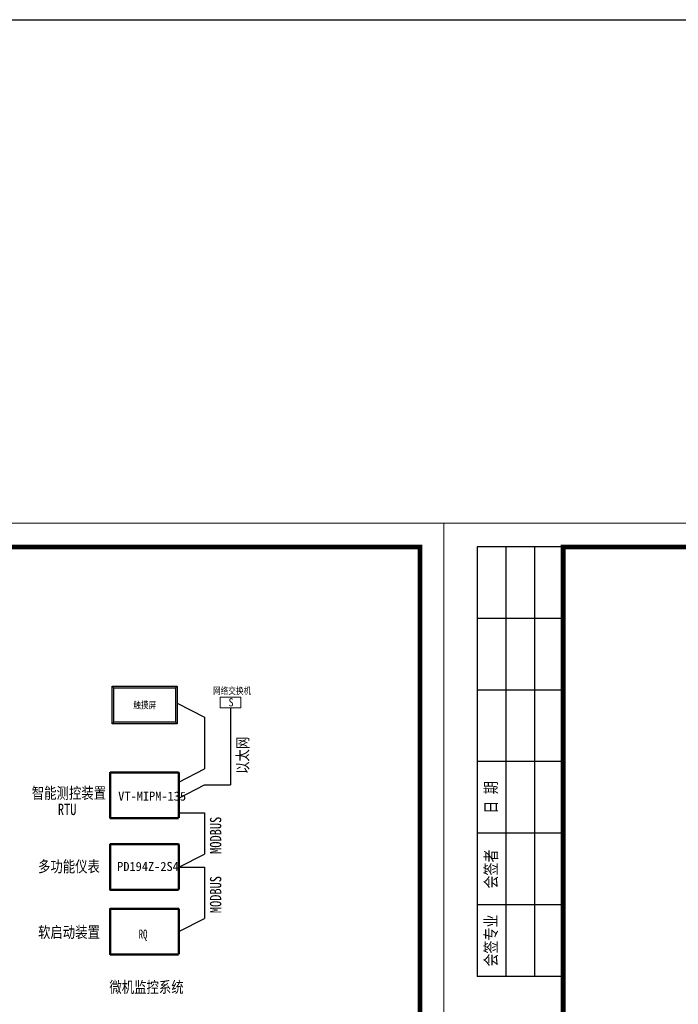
# Model space of a CAD drawing. Header units: millimetres. Extents: x 99955 to 321880, y 78800 to 170196.
# Tile 10 of 26: x 197111 to 210918, y 113793 to 134430. Entities that reach past the tile are written whole.
import ezdxf
from ezdxf.enums import TextEntityAlignment as Align

# ---------------------------------------------------------------- set-up
doc = ezdxf.new("R2010")
doc.units = ezdxf.units.MM
doc.layers.add('DIAN', color=7, linetype='Continuous')
doc.layers.add('DQ', color=3, linetype='Continuous', lineweight=13)
doc.styles.add('style2', font='simfang.ttf', dxfattribs={"width": 0.9, "height": 20})
doc.styles.add('宋体', font='txt', dxfattribs={"width": 0.8, "height": 3.5})
doc.styles.add('黑体', font='simhei.ttf')

# ---------------------------------------------------------------- blocks, each defined once
blk = doc.blocks.new('XTK')
at = {"lineweight": 0}
for p, q in [((26911.62, 39066.99), (26911.62, 39363.99)), ((26911.62, 39363.99), (27331.62, 39363.99)), ((27331.62, 39363.99), (27331.62, 39066.99))]:
    blk.add_line(p, q, dxfattribs=at)
for p, q in [((26936.62, 39358.99), (26918.62, 39358.99)), ((26918.62, 39358.99), (26918.62, 39268.99)), ((26924.62, 39358.99), (26924.62, 39268.99)), ((26930.62, 39358.99), (26930.62, 39268.99)), ((26936.62, 39343.99), (26918.62, 39343.99)), ((26936.62, 39328.99), (26918.62, 39328.99)), ((26936.62, 39313.99), (26918.62, 39313.99)), ((26936.62, 39298.99), (26918.62, 39298.99)), ((26936.62, 39283.99), (26918.62, 39283.99)), ((26936.62, 39268.99), (26918.62, 39268.99))]:
    blk.add_line(p, q)
at = {"lineweight": 0, "const_width": 1}
blk.add_lwpolyline([(26936.62, 39358.99), (27326.62, 39358.99), (27326.62, 39071.99), (26936.62, 39071.99)], close=True, dxfattribs=at)
at = {"char_height": 2.5, "attachment_point": 5, "rotation": 90, "style": '宋体'}
for s, insert in [('日 期', (26921.62, 39306.49)), ('会签者', (26921.62, 39291.49)), ('会签专业', (26921.62, 39276.49))]:
    blk.add_mtext(s, dxfattribs=dict(at, insert=insert))

msp = doc.modelspace()

# ---------------------------------------------------------------- linework, layer by layer
at = {"linetype": 'Continuous', "ltscale": 0.1}
for p, q in [((199084.9, 120425.6, 0), (199051.3, 120459.1, 0)), ((200378.4, 120425.6, 0), (200411.9, 120459.1, 0)), ((200411.9, 120107.7, 0), (200985.8, 119809.8, 0)), ((199084.9, 119703.7, 0), (199051.3, 119670.1, 0)), ((200411.9, 119670.1, 0), (200378.4, 119703.7, 0))]:
    msp.add_line(p, q, dxfattribs=at)
at = {"lineweight": 50}
for p, q in [((199005.3, 117699.7, -0.1), (199005.3, 118647, -0.1)), ((199011.3, 118653, -0.1), (200438.2, 118653, -0.1)), ((200444.2, 118647, -0.1), (200444.2, 117699.7, -0.1)), ((200438.2, 117693.7, -0.1), (199011.3, 117693.7, -0.1)), ((199005.3, 116196.1, -0.1), (199005.3, 117143.4, -0.1)), ((199011.3, 117149.4, -0.1), (200438.2, 117149.4, -0.1)), ((200444.2, 117143.4, -0.1), (200444.2, 116196.1, -0.1)), ((200438.2, 116190.1, -0.1), (199011.3, 116190.1, -0.1)), ((199005.3, 114844, -0.1), (199005.3, 115791.3, -0.1)), ((199011.3, 115797.3, -0.1), (200438.2, 115797.3, -0.1)), ((200444.2, 115791.3, -0.1), (200444.2, 114844, -0.1)), ((200438.2, 114838, -0.1), (199011.3, 114838, -0.1))]:
    msp.add_line(p, q, dxfattribs=at)
at = {"color": 1}
msp.add_lwpolyline([(109260, 134430), (321880, 134430), (321880, 78800), (109260, 78800)], close=True, dxfattribs=at)
at = {"linetype": 'Continuous', "ltscale": 0.1, "elevation": 0}
for points in [[(199051.3, 120459.1), (200411.9, 120459.1), (200411.9, 119670.1), (199051.3, 119670.1)], [(199084.9, 120425.6), (200378.4, 120425.6), (200378.4, 119703.7), (199084.9, 119703.7)]]:
    msp.add_lwpolyline(points, close=True, dxfattribs=at)
at = {"lineweight": 50}
for centre, start, end in [((199011.3, 118647, -0.1), 90, 180), ((200438.2, 118647, -0.1), 0, 90), ((199011.3, 117699.7, -0.1), 180, 270), ((199011.3, 117143.4, -0.1), 90, 180), ((200438.2, 117143.4, -0.1), 0, 90), ((199011.3, 116196.1, -0.1), 180, 270), ((199011.3, 115791.3, -0.1), 90, 180), ((200438.2, 115791.3, -0.1), 0, 90), ((199011.3, 114844, -0.1), 180, 270)]:
    msp.add_arc(centre, 6, start, end, dxfattribs=at)
at = {"layer": 'DIAN', "color": 0, "linetype": 'ByBlock'}
for p, q in [((201527.3, 120010, 0), (201527.3, 118390.4, 0)), ((200985.8, 119809.8, 0), (200985.8, 118725.8, 0)), ((200444.2, 118452.2, -0.1), (200985.8, 118725.8, 0)), ((200444.2, 118116.8, -0.1), (200985.8, 118390.4, 0)), ((200985.8, 118390.4, -0.1), (201527.3, 118390.4, 0)), ((200444.2, 117809, -0.1), (200985.8, 117809, 0)), ((200985.8, 117809, 0), (200985.8, 116943.3, 0)), ((200444.2, 116669.7, -0.1), (200985.8, 116943.3, 0)), ((200444.2, 116669.7, -0.1), (200985.8, 116669.7, 0)), ((200985.8, 116669.7, 0), (200985.8, 115591.2, 0)), ((200444.2, 115317.6, -0.1), (200985.8, 115591.2, 0))]:
    msp.add_line(p, q, dxfattribs=at)
at = {"layer": 'DQ', "color": 3}
for p, q in [((201316.8, 120229.1, 0), (201748, 120229.1, 0)), ((201316.8, 120229.1, 0), (201316.8, 120010, 0)), ((201748, 120010, 0), (201748, 120229.1, 0)), ((201316.8, 120010, 0), (201748, 120010, 0))]:
    msp.add_line(p, q, dxfattribs=at)

# ---------------------------------------------------------------- block references
at = {"xscale": 100, "yscale": 100, "zscale": 100}
for p in [(-2527158, -3812520), (-2485158, -3812520)]:
    msp.add_blockref('XTK', p, dxfattribs=at)

# ---------------------------------------------------------------- texts
at = {"color": 4, "style": '黑体', "width": 0.8}
for s, height, p in [('网络交换机', 142.75, (201563.4, 120364.3, 0)), ('触摸屏', 142.75, (199731.6, 120064.6, 0)), ('智能测控装置', 237.92, (198144.1, 118221.5, 0)), ('多功能仪表', 237.92, (198144.1, 116682, 0)), ('软启动装置', 237.92, (198144.1, 115305.5, 0)), ('微机监控系统', 237.92, (199770.2, 114152.9, 0))]:
    msp.add_text(s, height=height, dxfattribs=at).set_placement(p, align=Align.MIDDLE_CENTER)
for s, p in [('以太网', (201903.6, 118621.5, 0)), ('MODBUS', (201337.6, 116946.3, 0)), ('MODBUS', (201337.6, 115703.6, 0))]:
    msp.add_text(s, height=237.92, rotation=90, dxfattribs=at).set_placement(p)
msp.add_text('RTU', height=237.92, dxfattribs=at).set_placement((197910.7, 117759.7, 0))
at = {"linetype": 'Continuous', "lineweight": -3, "width": 0.7}
msp.add_text('RQ ', height=190.34, dxfattribs=at).set_placement((199606.1, 115169.7, 0))
at = {"linetype": 'Continuous', "lineweight": -3, "width": 33.309, "attachment_point": 1}
for s, insert, char_height in [('VT-MIPM-135', (199175.5, 118251.5, 0), 190.336), ('PD194Z-2S4', (199153.1, 116777.7, 0), 190.34)]:
    msp.add_mtext(s, dxfattribs=dict(at, insert=insert, char_height=char_height))
at = {"layer": 'DQ', "color": 3, "style": 'style2', "width": 0.9}
msp.add_text('S', height=171.7, dxfattribs=at).set_placement((201488.7, 120037.6, 0))

doc.saveas('drawing.dxf')
